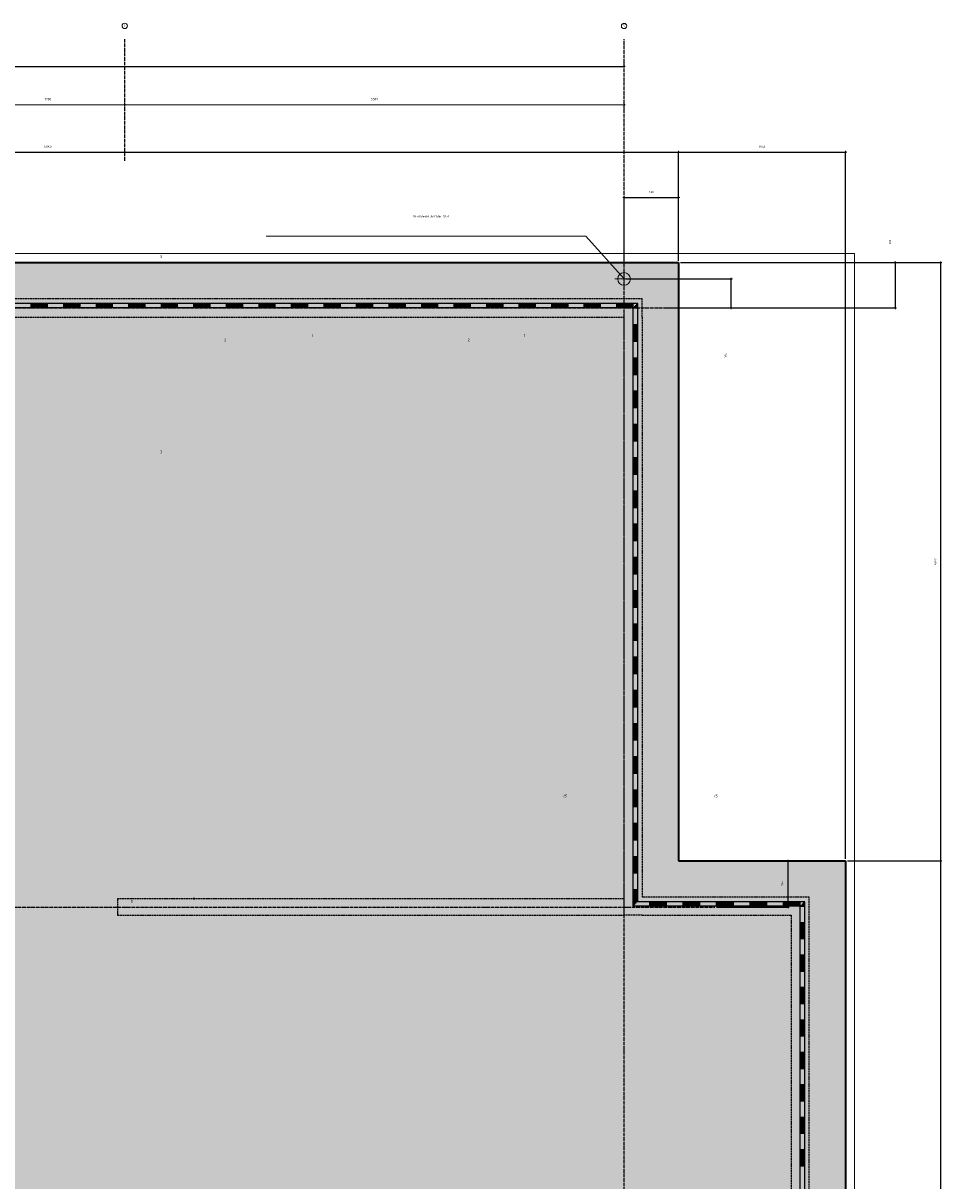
# Model space of a CAD drawing. Header units: millimetres. Extents: x -3170 to 89801, y -74170 to 82422.
# Tile 22 of 105: x 7281 to 17400, y 58165 to 70917. Entities that reach past the tile are written whole.
import ezdxf

# ---------------------------------------------------------------- set-up
doc = ezdxf.new("R2010")
doc.units = ezdxf.units.MM
doc.header["$PDMODE"] = 65
for name, pattern in [('______11', [50, 40, -5, 0, -5]), ('______2', [27, 20, -7]), ('______3', [50, 40, -10]), ('______5', [110, 80, -10, 10, -10])]:
    doc.linetypes.add(name, pattern=pattern)
for name, color, linetype, lineweight in [('Standard', 7, 'Continuous', 25), ('Балка_ общее', 7, '______3', 13), ('Закладная деталь_ общее', 7, 'Continuous', 25), ('Заливка', 7, 'Continuous', 13), ('Размерная линия_ общее', 7, 'Continuous', 13), ('Стена_ общее', 7, 'Continuous', 35)]:
    doc.layers.add(name, color=color, linetype=linetype, lineweight=lineweight)
doc.layers.add('Осевая линия_ общее', color=7, linetype='______5', lineweight=13, true_color=0xa0a0a0)
doc.styles.add('ISOCPEUR', font='ISOCPEUR')
doc.styles.add('ITALICT', font='ITALICT_.TTF')
doc.dimstyles.new('DIMSTYLE_17', dxfattribs={"dimtxt": 22, "dimasz": 25, "dimexe": 0, "dimexo": 0, "dimgap": 11, "dimtad": 2, "dimdec": 0, "dimrnd": 1, "dimzin": 12, "dimdsep": 46, "dimtxsty": 'ISOCPEUR', "dimblk1": 'ALL_ML_STRICH', "dimblk2": 'ALL_ML_STRICH', "dimsah": 1, "dimcen": 0, "dimclrd": 7, "dimclre": 256, "dimclrt": 7, "dimadec": 0, "dimazin": 0, "dimtfac": 1, "dimtdec": 0, "dimtix": 1, "dimtmove": 2, "dimatfit": 3, "dimfxl": 0, "dimtzin": 0, "dimlwd": 0, "dimlwe": -3, "dimarcsym": 0})
doc.dimstyles.new('DIMSTYLE_3', dxfattribs={"dimtxt": 22, "dimasz": 25, "dimexe": 0, "dimexo": 0, "dimgap": 11, "dimtad": 2, "dimdec": 0, "dimrnd": 5, "dimzin": 12, "dimdsep": 46, "dimtxsty": 'ISOCPEUR', "dimblk1": 'ALL_ML_STRICH', "dimblk2": 'ALL_ML_STRICH', "dimsah": 1, "dimcen": 0, "dimclrd": 7, "dimclre": 256, "dimclrt": 7, "dimadec": 0, "dimazin": 0, "dimtfac": 1, "dimtdec": 0, "dimtix": 1, "dimtmove": 2, "dimatfit": 3, "dimfxl": 0, "dimtzin": 0, "dimlwd": 0, "dimlwe": -3, "dimarcsym": 0})
doc.dimstyles.new('DIMSTYLE_5', dxfattribs={"dimtxt": 25, "dimasz": 25, "dimexe": 0, "dimexo": 0, "dimgap": 12.5, "dimtad": 2, "dimdec": 0, "dimrnd": 5, "dimzin": 12, "dimdsep": 46, "dimtxsty": 'ISOCPEUR', "dimblk1": 'ALL_ML_STRICH', "dimblk2": 'ALL_ML_STRICH', "dimsah": 1, "dimcen": 0, "dimclrd": 7, "dimclre": 256, "dimclrt": 7, "dimadec": 0, "dimazin": 0, "dimtfac": 1, "dimtdec": 0, "dimtix": 1, "dimtmove": 2, "dimatfit": 3, "dimfxl": 0, "dimtzin": 0, "dimlwd": 0, "dimlwe": -3, "dimarcsym": 0})

# ---------------------------------------------------------------- blocks, each defined once
blk = doc.blocks.new('ALL_ML_STRICH')
at = {"color": 0, "linetype": 'ByBlock', "lineweight": -2}
for p, q in [((-1, 0), (0.5, 0)), ((-0.3, -0.3), (0.3, 0.3)), ((0, -0.5), (0, 0.5))]:
    blk.add_line(p, q, dxfattribs=at)
blk = doc.blocks.new('*D5')
at = {"layer": 'DEFPOINTS', "color": 7, "linetype": 'Continuous', "lineweight": 13, "transparency": 33554687}
for p in [(600, 69496), (600, 68280), (14500, 68280)]:
    blk.add_point(p, dxfattribs=at)
at = {"layer": 'Размерная линия_ общее', "color": 253, "linetype": 'Continuous', "lineweight": -2, "true_color": 0xa0a0a0, "transparency": 33554687}
for p, q in [((600, 68300), (600, 69496)), ((14500, 68300), (14500, 69496))]:
    blk.add_line(p, q, dxfattribs=at)
at = {"layer": 'Размерная линия_ общее', "color": 7, "linetype": 'Continuous', "lineweight": -2, "transparency": 33554687}
blk.add_line((600, 69496), (14500, 69496), dxfattribs=at)
at = {"layer": 'Размерная линия_ общее', "color": 7, "linetype": 'Continuous', "lineweight": 13, "transparency": 33554687, "xscale": 25, "yscale": 25, "zscale": 25, "rotation": 180}
blk.add_blockref('ALL_ML_STRICH', (600, 69496), dxfattribs=at)
at = {"layer": 'Размерная линия_ общее', "color": 7, "linetype": 'Continuous', "lineweight": 13, "transparency": 33554687, "xscale": 25, "yscale": 25, "zscale": 25}
blk.add_blockref('ALL_ML_STRICH', (14500, 69496), dxfattribs=at)
at = {"layer": 'Размерная линия_ общее', "color": 7, "linetype": 'Continuous', "lineweight": 13, "transparency": 33554687, "insert": (7553, 69557), "char_height": 22, "width": 110, "attachment_point": 5, "style": 'ISOCPEUR'}
blk.add_mtext('\\A1;{13900}', dxfattribs=at)
blk = doc.blocks.new('*D6')
at = {"layer": 'DEFPOINTS', "color": 7, "linetype": 'Continuous', "lineweight": 13, "transparency": 33554687}
for p in [(14500, 69496), (14500, 68280), (16340, 61690)]:
    blk.add_point(p, dxfattribs=at)
at = {"layer": 'Размерная линия_ общее', "color": 253, "linetype": 'Continuous', "lineweight": -2, "true_color": 0xa0a0a0, "transparency": 33554687}
for p, q in [((14500, 68300), (14500, 69496)), ((16340, 61710), (16340, 69496))]:
    blk.add_line(p, q, dxfattribs=at)
at = {"layer": 'Размерная линия_ общее', "color": 7, "linetype": 'Continuous', "lineweight": -2, "transparency": 33554687}
blk.add_line((14500, 69496), (16340, 69496), dxfattribs=at)
at = {"layer": 'Размерная линия_ общее', "color": 7, "linetype": 'Continuous', "lineweight": 13, "transparency": 33554687, "xscale": 25, "yscale": 25, "zscale": 25, "rotation": 180}
blk.add_blockref('ALL_ML_STRICH', (14500, 69496), dxfattribs=at)
at = {"layer": 'Размерная линия_ общее', "color": 7, "linetype": 'Continuous', "lineweight": 13, "transparency": 33554687, "xscale": 25, "yscale": 25, "zscale": 25}
blk.add_blockref('ALL_ML_STRICH', (16340, 69496), dxfattribs=at)
at = {"layer": 'Размерная линия_ общее', "color": 7, "linetype": 'Continuous', "lineweight": 13, "transparency": 33554687, "insert": (15422, 69557), "char_height": 22, "width": 88, "attachment_point": 5, "style": 'ISOCPEUR'}
blk.add_mtext('\\A1;{1840}', dxfattribs=at)
blk = doc.blocks.new('*D7')
at = {"layer": 'DEFPOINTS', "color": 7, "linetype": 'Continuous', "lineweight": 13, "transparency": 33554687}
for p in [(13900, 68996), (13900, 68280), (14500, 68280)]:
    blk.add_point(p, dxfattribs=at)
at = {"layer": 'Размерная линия_ общее', "color": 253, "linetype": 'Continuous', "lineweight": -2, "true_color": 0xa0a0a0, "transparency": 33554687}
for p, q in [((13900, 68300), (13900, 68996)), ((14500, 68300), (14500, 68996))]:
    blk.add_line(p, q, dxfattribs=at)
at = {"layer": 'Размерная линия_ общее', "color": 7, "linetype": 'Continuous', "lineweight": -2, "transparency": 33554687}
blk.add_line((13900, 68996), (14500, 68996), dxfattribs=at)
at = {"layer": 'Размерная линия_ общее', "color": 7, "linetype": 'Continuous', "lineweight": 13, "transparency": 33554687, "xscale": 25, "yscale": 25, "zscale": 25, "rotation": 180}
blk.add_blockref('ALL_ML_STRICH', (13900, 68996), dxfattribs=at)
at = {"layer": 'Размерная линия_ общее', "color": 7, "linetype": 'Continuous', "lineweight": 13, "transparency": 33554687, "xscale": 25, "yscale": 25, "zscale": 25}
blk.add_blockref('ALL_ML_STRICH', (14500, 68996), dxfattribs=at)
at = {"layer": 'Размерная линия_ общее', "color": 7, "linetype": 'Continuous', "lineweight": 13, "transparency": 33554687, "insert": (14201, 69057), "char_height": 22, "width": 66, "attachment_point": 5, "style": 'ISOCPEUR'}
blk.add_mtext('\\A1;{600}', dxfattribs=at)
blk = doc.blocks.new('*D18')
at = {"layer": 'DEFPOINTS', "color": 7, "linetype": 'Continuous', "lineweight": 13, "transparency": 33554687}
for p in [(15685, 61690), (14900, 61180), (15706, 61180)]:
    blk.add_point(p, dxfattribs=at)
at = {"layer": 'Размерная линия_ общее', "color": 253, "linetype": 'Continuous', "lineweight": -2, "true_color": 0xa0a0a0, "transparency": 33554687}
for p, q in [((15705, 61690), (15706, 61690)), ((14920, 61180), (15706, 61180))]:
    blk.add_line(p, q, dxfattribs=at)
at = {"layer": 'Размерная линия_ общее', "color": 7, "linetype": 'Continuous', "lineweight": -2, "transparency": 33554687}
blk.add_line((15706, 61180), (15706, 61690), dxfattribs=at)
at = {"layer": 'Размерная линия_ общее', "color": 7, "linetype": 'Continuous', "lineweight": 13, "transparency": 33554687, "xscale": 25, "yscale": 25, "zscale": 25}
for p, rotation in [((15706, 61690), 90), ((15706, 61180), 270)]:
    blk.add_blockref('ALL_ML_STRICH', p, dxfattribs=dict(at, rotation=rotation))
at = {"layer": 'Размерная линия_ общее', "color": 7, "linetype": 'Continuous', "lineweight": 13, "transparency": 33554687, "insert": (15645, 61438), "char_height": 22, "width": 66, "attachment_point": 5, "rotation": 90, "style": 'ISOCPEUR'}
blk.add_mtext('\\A1;{510}', dxfattribs=at)
blk = doc.blocks.new('*D20')
at = {"layer": 'DEFPOINTS', "color": 7, "linetype": 'Continuous', "lineweight": 13, "transparency": 33554687}
for p in [(16340, 61690), (16340, 52830), (17388, 52830)]:
    blk.add_point(p, dxfattribs=at)
at = {"layer": 'Размерная линия_ общее', "color": 253, "linetype": 'Continuous', "lineweight": -2, "true_color": 0xa0a0a0, "transparency": 33554687}
for p, q in [((16360, 61690), (17388, 61690)), ((16360, 52830), (17388, 52830))]:
    blk.add_line(p, q, dxfattribs=at)
at = {"layer": 'Размерная линия_ общее', "color": 7, "linetype": 'Continuous', "lineweight": -2, "transparency": 33554687}
blk.add_line((17388, 52830), (17388, 61690), dxfattribs=at)
at = {"layer": 'Размерная линия_ общее', "color": 7, "linetype": 'Continuous', "lineweight": 13, "transparency": 33554687, "xscale": 25, "yscale": 25, "zscale": 25}
for p, rotation in [((17388, 61690), 90), ((17388, 52830), 270)]:
    blk.add_blockref('ALL_ML_STRICH', p, dxfattribs=dict(at, rotation=rotation))
at = {"layer": 'Размерная линия_ общее', "color": 7, "linetype": 'Continuous', "lineweight": 13, "transparency": 33554687, "insert": (17327, 57261), "char_height": 22, "width": 88, "attachment_point": 5, "rotation": 90, "style": 'ISOCPEUR'}
blk.add_mtext('\\A1;{8860}', dxfattribs=at)
blk = doc.blocks.new('*D21')
at = {"layer": 'DEFPOINTS', "color": 7, "linetype": 'Continuous', "lineweight": 13, "transparency": 33554687}
for p in [(14500, 68280), (16340, 61690), (17388, 61690)]:
    blk.add_point(p, dxfattribs=at)
at = {"layer": 'Размерная линия_ общее', "color": 253, "linetype": 'Continuous', "lineweight": -2, "true_color": 0xa0a0a0, "transparency": 33554687}
for p, q in [((14520, 68280), (17388, 68280)), ((16360, 61690), (17388, 61690))]:
    blk.add_line(p, q, dxfattribs=at)
at = {"layer": 'Размерная линия_ общее', "color": 7, "linetype": 'Continuous', "lineweight": -2, "transparency": 33554687}
blk.add_line((17388, 61690), (17388, 68280), dxfattribs=at)
at = {"layer": 'Размерная линия_ общее', "color": 7, "linetype": 'Continuous', "lineweight": 13, "transparency": 33554687, "xscale": 25, "yscale": 25, "zscale": 25}
for p, rotation in [((17388, 68280), 90), ((17388, 61690), 270)]:
    blk.add_blockref('ALL_ML_STRICH', p, dxfattribs=dict(at, rotation=rotation))
at = {"layer": 'Размерная линия_ общее', "color": 7, "linetype": 'Continuous', "lineweight": 13, "transparency": 33554687, "insert": (17327, 64986), "char_height": 22, "width": 88, "attachment_point": 5, "rotation": 90, "style": 'ISOCPEUR'}
blk.add_mtext('\\A1;{6590}', dxfattribs=at)
blk = doc.blocks.new('*D22')
at = {"layer": 'DEFPOINTS', "color": 7, "linetype": 'Continuous', "lineweight": 13, "transparency": 33554687}
for p in [(14500, 68280), (14500, 67780), (16888, 67780)]:
    blk.add_point(p, dxfattribs=at)
at = {"layer": 'Размерная линия_ общее', "color": 253, "linetype": 'Continuous', "lineweight": -2, "true_color": 0xa0a0a0, "transparency": 33554687}
for p, q in [((14520, 68280), (16888, 68280)), ((14520, 67780), (16888, 67780))]:
    blk.add_line(p, q, dxfattribs=at)
at = {"layer": 'Размерная линия_ общее', "color": 7, "linetype": 'Continuous', "lineweight": -2, "transparency": 33554687}
blk.add_line((16888, 67780), (16888, 68280), dxfattribs=at)
at = {"layer": 'Размерная линия_ общее', "color": 7, "linetype": 'Continuous', "lineweight": 13, "transparency": 33554687, "xscale": 25, "yscale": 25, "zscale": 25}
for p, rotation in [((16888, 68280), 90), ((16888, 67780), 270)]:
    blk.add_blockref('ALL_ML_STRICH', p, dxfattribs=dict(at, rotation=rotation))
at = {"layer": 'Размерная линия_ общее', "color": 7, "linetype": 'Continuous', "lineweight": 13, "transparency": 33554687, "insert": (16828, 68506), "char_height": 22, "width": 66, "attachment_point": 5, "rotation": 90, "style": 'ISOCPEUR'}
blk.add_mtext('\\A1;{500}', dxfattribs=at)
blk = doc.blocks.new('СЛОЖНЫЙ_ОБЪЕКТ_7')
at = {"layer": 'Стена_ общее', "color": 253, "linetype": '______2', "lineweight": -3, "true_color": 0xa0a0a0, "transparency": 33554687}
for p, q in [((14100, 67880), (1200, 67880)), ((14100, 67680), (14100, 67880)), ((1200, 67680), (13900, 67680)), ((13900, 61270), (13900, 67680)), ((14100, 67680), (14100, 61290)), ((8320, 61270), (8320, 61090)), ((13900, 61270), (8320, 61270)), ((13900, 61090), (13900, 61270)), ((15940, 61290), (14100, 61290)), ((15940, 61090), (15940, 61290)), ((8320, 61090), (13900, 61090)), ((14100, 61090), (13900, 61090)), ((14100, 61090), (15740, 61090)), ((15740, 61090), (15740, 56140)), ((15940, 53230), (15940, 61090))]:
    blk.add_line(p, q, dxfattribs=at)
blk = doc.blocks.new('ЭЛЕМЕНТ_УЗОРА_4')
at = {"layer": 'Standard', "color": 7, "linetype": 'Continuous', "lineweight": 25, "transparency": 33554687}
for p, q in [((7550, 67830), (7192, 67830)), ((7550, 67780), (7192, 67780)), ((7371, 67780), (7371, 67830)), ((7550, 67820), (7371, 67820)), ((7550, 67810), (7371, 67810)), ((7550, 67800), (7371, 67800)), ((7550, 67790), (7371, 67790)), ((7908, 67830), (7550, 67830)), ((7550, 67780), (7550, 67830)), ((7550, 67780), (7550, 67830)), ((7908, 67780), (7550, 67780)), ((7729, 67780), (7729, 67830)), ((7908, 67820), (7729, 67820)), ((7908, 67810), (7729, 67810)), ((7908, 67800), (7729, 67800)), ((7908, 67790), (7729, 67790)), ((8267, 67830), (7908, 67830)), ((7908, 67780), (7908, 67830)), ((7908, 67780), (7908, 67830)), ((8267, 67780), (7908, 67780)), ((8088, 67780), (8088, 67830)), ((8267, 67820), (8088, 67820)), ((8267, 67810), (8088, 67810)), ((8267, 67800), (8088, 67800)), ((8267, 67790), (8088, 67790)), ((8625, 67830), (8267, 67830)), ((8267, 67780), (8267, 67830)), ((8267, 67780), (8267, 67830)), ((8625, 67780), (8267, 67780)), ((8446, 67780), (8446, 67830)), ((8625, 67820), (8446, 67820)), ((8625, 67810), (8446, 67810)), ((8625, 67800), (8446, 67800)), ((8625, 67790), (8446, 67790)), ((8983, 67830), (8625, 67830)), ((8625, 67780), (8625, 67830)), ((8625, 67780), (8625, 67830)), ((8983, 67780), (8625, 67780)), ((8804, 67780), (8804, 67830)), ((8983, 67820), (8804, 67820)), ((8983, 67810), (8804, 67810)), ((8983, 67800), (8804, 67800)), ((8983, 67790), (8804, 67790)), ((9342, 67830), (8983, 67830)), ((8983, 67780), (8983, 67830)), ((8983, 67780), (8983, 67830)), ((9342, 67780), (8983, 67780)), ((9162, 67780), (9162, 67830)), ((9342, 67820), (9162, 67820)), ((9342, 67810), (9162, 67810)), ((9342, 67800), (9162, 67800)), ((9342, 67790), (9162, 67790)), ((9700, 67830), (9342, 67830)), ((9342, 67780), (9342, 67830)), ((9342, 67780), (9342, 67830)), ((9700, 67780), (9342, 67780)), ((9521, 67780), (9521, 67830)), ((9700, 67820), (9521, 67820)), ((9700, 67810), (9521, 67810)), ((9700, 67800), (9521, 67800)), ((9700, 67790), (9521, 67790)), ((10058, 67830), (9700, 67830)), ((9700, 67780), (9700, 67830)), ((9700, 67780), (9700, 67830)), ((10058, 67780), (9700, 67780)), ((9879, 67780), (9879, 67830)), ((10058, 67820), (9879, 67820)), ((10058, 67810), (9879, 67810)), ((10058, 67800), (9879, 67800)), ((10058, 67790), (9879, 67790)), ((10417, 67830), (10058, 67830)), ((10058, 67780), (10058, 67830)), ((10058, 67780), (10058, 67830)), ((10417, 67780), (10058, 67780)), ((10238, 67780), (10238, 67830)), ((10417, 67820), (10238, 67820)), ((10417, 67810), (10238, 67810)), ((10417, 67800), (10238, 67800)), ((10417, 67790), (10238, 67790)), ((10775, 67830), (10417, 67830)), ((10417, 67780), (10417, 67830)), ((10417, 67780), (10417, 67830)), ((10775, 67780), (10417, 67780)), ((10596, 67780), (10596, 67830)), ((10775, 67820), (10596, 67820)), ((10775, 67810), (10596, 67810)), ((10775, 67800), (10596, 67800)), ((10775, 67790), (10596, 67790)), ((11133, 67830), (10775, 67830)), ((10775, 67780), (10775, 67830)), ((10775, 67780), (10775, 67830)), ((11133, 67780), (10775, 67780)), ((10954, 67780), (10954, 67830)), ((11133, 67820), (10954, 67820)), ((11133, 67810), (10954, 67810)), ((11133, 67800), (10954, 67800)), ((11133, 67790), (10954, 67790)), ((11492, 67830), (11133, 67830)), ((11133, 67780), (11133, 67830)), ((11133, 67780), (11133, 67830)), ((11492, 67780), (11133, 67780)), ((11312, 67780), (11312, 67830)), ((11492, 67820), (11312, 67820)), ((11492, 67810), (11312, 67810)), ((11492, 67800), (11312, 67800)), ((11492, 67790), (11312, 67790)), ((11850, 67830), (11492, 67830)), ((11492, 67780), (11492, 67830)), ((11492, 67780), (11492, 67830)), ((11850, 67780), (11492, 67780)), ((11671, 67780), (11671, 67830)), ((11850, 67820), (11671, 67820)), ((11850, 67810), (11671, 67810)), ((11850, 67800), (11671, 67800)), ((11850, 67790), (11671, 67790)), ((12208, 67830), (11850, 67830)), ((11850, 67780), (11850, 67830)), ((11850, 67780), (11850, 67830)), ((12208, 67780), (11850, 67780)), ((12029, 67780), (12029, 67830)), ((12208, 67820), (12029, 67820)), ((12208, 67810), (12029, 67810)), ((12208, 67800), (12029, 67800)), ((12208, 67790), (12029, 67790)), ((12567, 67830), (12208, 67830)), ((12208, 67780), (12208, 67830)), ((12208, 67780), (12208, 67830)), ((12567, 67780), (12208, 67780)), ((12388, 67780), (12388, 67830)), ((12567, 67820), (12388, 67820)), ((12567, 67810), (12388, 67810)), ((12567, 67800), (12388, 67800)), ((12567, 67790), (12388, 67790)), ((12925, 67830), (12567, 67830)), ((12567, 67780), (12567, 67830)), ((12567, 67780), (12567, 67830)), ((12925, 67780), (12567, 67780)), ((12746, 67780), (12746, 67830)), ((12925, 67820), (12746, 67820)), ((12925, 67810), (12746, 67810)), ((12925, 67800), (12746, 67800)), ((12925, 67790), (12746, 67790)), ((13283, 67830), (12925, 67830)), ((12925, 67780), (12925, 67830)), ((12925, 67780), (12925, 67830)), ((13283, 67780), (12925, 67780)), ((13104, 67780), (13104, 67830)), ((13283, 67820), (13104, 67820)), ((13283, 67810), (13104, 67810)), ((13283, 67800), (13104, 67800)), ((13283, 67790), (13104, 67790)), ((13642, 67830), (13283, 67830)), ((13283, 67780), (13283, 67830)), ((13283, 67780), (13283, 67830)), ((13642, 67780), (13283, 67780)), ((13462, 67780), (13462, 67830)), ((13642, 67820), (13462, 67820)), ((13642, 67810), (13462, 67810)), ((13642, 67800), (13462, 67800)), ((13642, 67790), (13462, 67790)), ((14000, 67830), (13642, 67830)), ((13642, 67780), (13642, 67830)), ((13642, 67780), (13642, 67830)), ((14000, 67780), (13642, 67780)), ((13821, 67780), (13821, 67830)), ((14000, 67820), (13821, 67820)), ((14000, 67810), (13821, 67810)), ((14000, 67800), (13821, 67800)), ((14000, 67790), (13821, 67790)), ((14050, 67830), (14000, 67830)), ((14000, 67780), (14000, 67830)), ((14000, 67780), (14000, 67830)), ((14000, 67414), (14000, 67780)), ((14000, 67780), (14000, 67780)), ((14000, 67780), (14050, 67780)), ((14000, 67780), (14050, 67780)), ((14000, 67780), (14000, 67780)), ((14010, 67780), (14010, 67790)), ((14020, 67780), (14020, 67800)), ((14030, 67780), (14030, 67810)), ((14040, 67780), (14040, 67820)), ((14050, 67780), (14050, 67830)), ((14050, 67414), (14050, 67780)), ((14000, 67597), (14050, 67597)), ((14010, 67414), (14010, 67597)), ((14020, 67414), (14020, 67597)), ((14030, 67414), (14030, 67597)), ((14040, 67414), (14040, 67597)), ((14000, 67048), (14000, 67414)), ((14000, 67414), (14050, 67414)), ((14000, 67414), (14050, 67414)), ((14050, 67048), (14050, 67414)), ((14000, 67231), (14050, 67231)), ((14010, 67048), (14010, 67231)), ((14020, 67048), (14020, 67231)), ((14030, 67048), (14030, 67231)), ((14040, 67048), (14040, 67231)), ((14000, 66682), (14000, 67048)), ((14000, 67048), (14050, 67048)), ((14000, 67048), (14050, 67048)), ((14050, 66682), (14050, 67048)), ((14000, 66865), (14050, 66865)), ((14010, 66682), (14010, 66865)), ((14020, 66682), (14020, 66865)), ((14030, 66682), (14030, 66865)), ((14040, 66682), (14040, 66865)), ((14000, 66316), (14000, 66682)), ((14000, 66682), (14050, 66682)), ((14000, 66682), (14050, 66682)), ((14050, 66316), (14050, 66682)), ((14000, 66499), (14050, 66499)), ((14010, 66316), (14010, 66499)), ((14020, 66316), (14020, 66499)), ((14030, 66316), (14030, 66499)), ((14040, 66316), (14040, 66499)), ((14000, 65949), (14000, 66316)), ((14000, 66316), (14050, 66316)), ((14000, 66316), (14050, 66316)), ((14050, 65949), (14050, 66316)), ((14000, 66132), (14050, 66132)), ((14010, 65949), (14010, 66132)), ((14020, 65949), (14020, 66132)), ((14030, 65949), (14030, 66132)), ((14040, 65949), (14040, 66132)), ((14000, 65583), (14000, 65949)), ((14000, 65949), (14050, 65949)), ((14000, 65949), (14050, 65949)), ((14050, 65583), (14050, 65949)), ((14000, 65766), (14050, 65766)), ((14010, 65583), (14010, 65766)), ((14020, 65583), (14020, 65766)), ((14030, 65583), (14030, 65766)), ((14040, 65583), (14040, 65766)), ((14000, 65217), (14000, 65583)), ((14000, 65583), (14050, 65583)), ((14000, 65583), (14050, 65583)), ((14050, 65217), (14050, 65583)), ((14000, 65400), (14050, 65400)), ((14010, 65217), (14010, 65400)), ((14020, 65217), (14020, 65400)), ((14030, 65217), (14030, 65400)), ((14040, 65217), (14040, 65400)), ((14000, 64851), (14000, 65217)), ((14000, 65217), (14050, 65217)), ((14000, 65217), (14050, 65217)), ((14050, 64851), (14050, 65217)), ((14000, 65034), (14050, 65034)), ((14010, 64851), (14010, 65034)), ((14020, 64851), (14020, 65034)), ((14030, 64851), (14030, 65034)), ((14040, 64851), (14040, 65034)), ((14000, 64485), (14000, 64851)), ((14000, 64851), (14050, 64851)), ((14000, 64851), (14050, 64851)), ((14050, 64485), (14050, 64851)), ((14000, 64668), (14050, 64668)), ((14010, 64485), (14010, 64668)), ((14020, 64485), (14020, 64668)), ((14030, 64485), (14030, 64668)), ((14040, 64485), (14040, 64668)), ((14000, 64119), (14000, 64485)), ((14000, 64485), (14050, 64485)), ((14000, 64485), (14050, 64485)), ((14050, 64119), (14050, 64485)), ((14000, 64302), (14050, 64302)), ((14010, 64119), (14010, 64302)), ((14020, 64119), (14020, 64302)), ((14030, 64119), (14030, 64302)), ((14040, 64119), (14040, 64302)), ((14000, 63753), (14000, 64119)), ((14000, 64119), (14050, 64119)), ((14000, 64119), (14050, 64119)), ((14050, 63753), (14050, 64119)), ((14000, 63936), (14050, 63936)), ((14010, 63753), (14010, 63936)), ((14020, 63753), (14020, 63936)), ((14030, 63753), (14030, 63936)), ((14040, 63753), (14040, 63936)), ((14000, 63387), (14000, 63753)), ((14000, 63753), (14050, 63753)), ((14000, 63753), (14050, 63753)), ((14050, 63387), (14050, 63753)), ((14000, 63570), (14050, 63570)), ((14010, 63387), (14010, 63570)), ((14020, 63387), (14020, 63570)), ((14030, 63387), (14030, 63570)), ((14040, 63387), (14040, 63570)), ((14000, 63021), (14000, 63387)), ((14000, 63387), (14050, 63387)), ((14000, 63387), (14050, 63387)), ((14050, 63021), (14050, 63387)), ((14000, 63204), (14050, 63204)), ((14010, 63021), (14010, 63204)), ((14020, 63021), (14020, 63204)), ((14030, 63021), (14030, 63204)), ((14040, 63021), (14040, 63204)), ((14000, 62654), (14000, 63021)), ((14000, 63021), (14050, 63021)), ((14000, 63021), (14050, 63021)), ((14050, 62654), (14050, 63021)), ((14000, 62838), (14050, 62838)), ((14010, 62654), (14010, 62838)), ((14020, 62654), (14020, 62838)), ((14030, 62654), (14030, 62838)), ((14040, 62654), (14040, 62838)), ((14000, 62288), (14000, 62654)), ((14000, 62654), (14050, 62654)), ((14000, 62654), (14050, 62654)), ((14050, 62288), (14050, 62654)), ((14000, 62471), (14050, 62471)), ((14010, 62288), (14010, 62471)), ((14020, 62288), (14020, 62471)), ((14030, 62288), (14030, 62471)), ((14040, 62288), (14040, 62471)), ((14000, 61922), (14000, 62288)), ((14000, 62288), (14050, 62288)), ((14000, 62288), (14050, 62288)), ((14050, 61922), (14050, 62288)), ((14000, 62105), (14050, 62105)), ((14010, 61922), (14010, 62105)), ((14020, 61922), (14020, 62105)), ((14030, 61922), (14030, 62105)), ((14040, 61922), (14040, 62105)), ((14000, 61556), (14000, 61922)), ((14000, 61922), (14050, 61922)), ((14000, 61922), (14050, 61922)), ((14050, 61556), (14050, 61922)), ((14000, 61739), (14050, 61739)), ((14010, 61556), (14010, 61739)), ((14020, 61556), (14020, 61739)), ((14030, 61556), (14030, 61739)), ((14040, 61556), (14040, 61739)), ((14000, 61556), (14050, 61556)), ((14000, 61556), (14050, 61556)), ((14050, 61240), (14050, 61556)), ((14000, 61373), (14050, 61373)), ((14010, 61200), (14010, 61373)), ((14020, 61210), (14020, 61373)), ((14030, 61220), (14030, 61373)), ((14040, 61230), (14040, 61373)), ((14368, 61240), (14050, 61240)), ((14184, 61190), (14184, 61240)), ((14368, 61230), (14184, 61230)), ((14368, 61220), (14184, 61220)), ((14368, 61210), (14184, 61210)), ((14736, 61240), (14368, 61240)), ((14368, 61190), (14368, 61240)), ((14368, 61190), (14368, 61240)), ((14552, 61190), (14552, 61240)), ((14736, 61230), (14552, 61230)), ((14736, 61220), (14552, 61220)), ((14736, 61210), (14552, 61210)), ((15104, 61240), (14736, 61240)), ((14736, 61190), (14736, 61240)), ((14736, 61190), (14736, 61240)), ((14920, 61190), (14920, 61240)), ((15104, 61230), (14920, 61230)), ((15104, 61220), (14920, 61220)), ((15104, 61210), (14920, 61210)), ((15472, 61240), (15104, 61240)), ((15104, 61190), (15104, 61240)), ((15104, 61190), (15104, 61240)), ((15288, 61190), (15288, 61240)), ((15472, 61230), (15288, 61230)), ((15472, 61220), (15288, 61220)), ((15472, 61210), (15288, 61210)), ((15840, 61240), (15472, 61240)), ((15472, 61190), (15472, 61240)), ((15472, 61190), (15472, 61240)), ((15656, 61190), (15656, 61240)), ((15840, 61230), (15656, 61230)), ((15840, 61220), (15656, 61220)), ((15840, 61210), (15656, 61210)), ((15890, 61240), (15840, 61240)), ((15860, 61190), (15860, 61210)), ((15870, 61190), (15870, 61220)), ((15880, 61190), (15880, 61230)), ((15890, 61190), (15890, 61240)), ((14368, 61190), (14000, 61190)), ((14000, 61190), (14000, 61190)), ((14000, 61190), (14000, 61190)), ((14000, 61190), (14000, 61190)), ((14368, 61200), (14184, 61200)), ((14736, 61190), (14368, 61190)), ((14736, 61200), (14552, 61200)), ((15104, 61190), (14736, 61190)), ((15104, 61200), (14920, 61200)), ((15472, 61190), (15104, 61190)), ((15472, 61200), (15288, 61200)), ((15840, 61200), (15656, 61200)), ((15840, 60833), (15840, 61190)), ((15840, 61190), (15840, 61190)), ((15840, 61190), (15890, 61190)), ((15840, 61190), (15890, 61190)), ((15850, 61190), (15850, 61200)), ((15890, 60833), (15890, 61190)), ((15840, 61011), (15890, 61011)), ((15850, 60833), (15850, 61011)), ((15860, 60833), (15860, 61011)), ((15870, 60833), (15870, 61011)), ((15880, 60833), (15880, 61011)), ((15840, 60475), (15840, 60833)), ((15840, 60833), (15890, 60833)), ((15840, 60833), (15890, 60833)), ((15890, 60475), (15890, 60833)), ((15840, 60654), (15890, 60654)), ((15850, 60475), (15850, 60654)), ((15860, 60475), (15860, 60654)), ((15870, 60475), (15870, 60654)), ((15880, 60475), (15880, 60654)), ((15840, 60118), (15840, 60475)), ((15840, 60475), (15890, 60475)), ((15840, 60475), (15890, 60475)), ((15890, 60118), (15890, 60475)), ((15840, 60297), (15890, 60297)), ((15850, 60118), (15850, 60297)), ((15860, 60118), (15860, 60297)), ((15870, 60118), (15870, 60297)), ((15880, 60118), (15880, 60297)), ((15840, 59761), (15840, 60118)), ((15840, 60118), (15890, 60118)), ((15840, 60118), (15890, 60118)), ((15890, 59761), (15890, 60118)), ((15840, 59940), (15890, 59940)), ((15850, 59761), (15850, 59940)), ((15860, 59761), (15860, 59940)), ((15870, 59761), (15870, 59940)), ((15880, 59761), (15880, 59940)), ((15840, 59404), (15840, 59761)), ((15840, 59761), (15890, 59761)), ((15840, 59761), (15890, 59761)), ((15890, 59404), (15890, 59761)), ((15840, 59582), (15890, 59582)), ((15850, 59404), (15850, 59582)), ((15860, 59404), (15860, 59582)), ((15870, 59404), (15870, 59582)), ((15880, 59404), (15880, 59582)), ((15840, 59046), (15840, 59404)), ((15840, 59404), (15890, 59404)), ((15840, 59404), (15890, 59404)), ((15890, 59046), (15890, 59404)), ((15840, 59225), (15890, 59225)), ((15850, 59046), (15850, 59225)), ((15860, 59046), (15860, 59225)), ((15870, 59046), (15870, 59225)), ((15880, 59046), (15880, 59225)), ((15840, 58689), (15840, 59046)), ((15840, 59046), (15890, 59046)), ((15840, 59046), (15890, 59046)), ((15890, 58689), (15890, 59046)), ((15840, 58868), (15890, 58868)), ((15850, 58689), (15850, 58868)), ((15860, 58689), (15860, 58868)), ((15870, 58689), (15870, 58868)), ((15880, 58689), (15880, 58868)), ((15840, 58332), (15840, 58689)), ((15840, 58689), (15890, 58689)), ((15840, 58689), (15890, 58689)), ((15890, 58332), (15890, 58689)), ((15840, 58510), (15890, 58510)), ((15850, 58332), (15850, 58510)), ((15860, 58332), (15860, 58510)), ((15870, 58332), (15870, 58510)), ((15880, 58332), (15880, 58510)), ((15840, 57975), (15840, 58332)), ((15840, 58332), (15890, 58332)), ((15840, 58332), (15890, 58332)), ((15890, 57975), (15890, 58332))]:
    blk.add_line(p, q, dxfattribs=at)
for points in [[(14000, 61190), (14000, 61190), (14000, 61556)], [(15840, 61190), (15840, 61190), (15840, 61240)], [(15840, 61190), (15840, 61190), (15840, 61240)], [(15840, 61190), (15840, 61190), (15472, 61190)]]:
    blk.add_lwpolyline(points, dxfattribs=at)
blk = doc.blocks.new('*D527')
at = {"layer": 'DEFPOINTS', "color": 7, "linetype": 'Continuous', "lineweight": 13, "transparency": 33554687}
for p in [(0, 70615), (0, 70439), (13900, 70495)]:
    blk.add_point(p, dxfattribs=at)
at = {"layer": 'Размерная линия_ общее', "color": 253, "linetype": 'Continuous', "lineweight": -2, "true_color": 0xa0a0a0, "transparency": 33554687}
for p, q in [((0, 70515), (0, 70439)), ((13900, 70439), (13900, 70439))]:
    blk.add_line(p, q, dxfattribs=at)
at = {"layer": 'Размерная линия_ общее', "color": 7, "linetype": 'Continuous', "lineweight": -2, "transparency": 33554687}
blk.add_line((0, 70439), (13900, 70439), dxfattribs=at)
at = {"layer": 'Размерная линия_ общее', "color": 7, "linetype": 'Continuous', "lineweight": 13, "transparency": 33554687, "xscale": 25, "yscale": 25, "zscale": 25, "rotation": 180}
blk.add_blockref('ALL_ML_STRICH', (0, 70439), dxfattribs=at)
at = {"layer": 'Размерная линия_ общее', "color": 7, "linetype": 'Continuous', "lineweight": 13, "transparency": 33554687, "xscale": 25, "yscale": 25, "zscale": 25}
blk.add_blockref('ALL_ML_STRICH', (13900, 70439), dxfattribs=at)
at = {"layer": 'Размерная линия_ общее', "color": 7, "linetype": 'Continuous', "lineweight": 13, "transparency": 33554687, "insert": (6953, 70500), "char_height": 22, "width": 110, "attachment_point": 5, "style": 'ISOCPEUR'}
blk.add_mtext('\\A1;{13900}', dxfattribs=at)
blk = doc.blocks.new('*D552')
at = {"layer": 'DEFPOINTS', "color": 7, "linetype": 'Continuous', "lineweight": 13, "transparency": 33554687}
for p in [(6700, 70029), (6700, 70017), (8400, 69988)]:
    blk.add_point(p, dxfattribs=at)
at = {"layer": 'Балка_ общее', "color": 251, "linetype": 'Continuous', "lineweight": -2, "true_color": 0x656565, "transparency": 33554687}
for p, q in [((6700, 70019), (6700, 70017)), ((8400, 69998), (8400, 70017))]:
    blk.add_line(p, q, dxfattribs=at)
at = {"layer": 'Балка_ общее', "color": 7, "linetype": 'Continuous', "lineweight": -2, "transparency": 33554687}
blk.add_line((6700, 70017), (8400, 70017), dxfattribs=at)
at = {"layer": 'Балка_ общее', "color": 7, "linetype": 'Continuous', "lineweight": 13, "transparency": 33554687, "xscale": 25, "yscale": 25, "zscale": 25, "rotation": 180}
blk.add_blockref('ALL_ML_STRICH', (6700, 70017), dxfattribs=at)
at = {"layer": 'Балка_ общее', "color": 7, "linetype": 'Continuous', "lineweight": 13, "transparency": 33554687, "xscale": 25, "yscale": 25, "zscale": 25}
blk.add_blockref('ALL_ML_STRICH', (8400, 70017), dxfattribs=at)
at = {"layer": 'Балка_ общее', "color": 7, "linetype": 'Continuous', "lineweight": 13, "transparency": 33554687, "insert": (7554, 70080), "char_height": 25, "width": 100, "attachment_point": 5, "style": 'ISOCPEUR'}
blk.add_mtext('\\A1;{1700}', dxfattribs=at)
blk = doc.blocks.new('*D553')
at = {"layer": 'DEFPOINTS', "color": 7, "linetype": 'Continuous', "lineweight": 13, "transparency": 33554687}
for p in [(8400, 70017), (8400, 69988), (13900, 69946)]:
    blk.add_point(p, dxfattribs=at)
at = {"layer": 'Балка_ общее', "color": 251, "linetype": 'Continuous', "lineweight": -2, "true_color": 0x656565, "transparency": 33554687}
for p, q in [((8400, 69998), (8400, 70017)), ((13900, 69956), (13900, 70017))]:
    blk.add_line(p, q, dxfattribs=at)
at = {"layer": 'Балка_ общее', "color": 7, "linetype": 'Continuous', "lineweight": -2, "transparency": 33554687}
blk.add_line((8400, 70017), (13900, 70017), dxfattribs=at)
at = {"layer": 'Балка_ общее', "color": 7, "linetype": 'Continuous', "lineweight": 13, "transparency": 33554687, "xscale": 25, "yscale": 25, "zscale": 25, "rotation": 180}
blk.add_blockref('ALL_ML_STRICH', (8400, 70017), dxfattribs=at)
at = {"layer": 'Балка_ общее', "color": 7, "linetype": 'Continuous', "lineweight": 13, "transparency": 33554687, "xscale": 25, "yscale": 25, "zscale": 25}
blk.add_blockref('ALL_ML_STRICH', (13900, 70017), dxfattribs=at)
at = {"layer": 'Балка_ общее', "color": 7, "linetype": 'Continuous', "lineweight": 13, "transparency": 33554687, "insert": (11151, 70080), "char_height": 25, "width": 100, "attachment_point": 5, "style": 'ISOCPEUR'}
blk.add_mtext('\\A1;{5500}', dxfattribs=at)
blk = doc.blocks.new('*D560')
at = {"layer": 'DEFPOINTS', "color": 7, "linetype": 'Continuous', "lineweight": 13, "transparency": 33554687}
for p in [(13900, 68100), (14349, 67780), (15081, 67780)]:
    blk.add_point(p, dxfattribs=at)
at = {"layer": 'Размерная линия_ общее', "color": 253, "linetype": 'Continuous', "lineweight": -2, "true_color": 0xa0a0a0, "transparency": 33554687}
for p, q in [((13920, 68100), (15081, 68100)), ((14369, 67780), (15081, 67780))]:
    blk.add_line(p, q, dxfattribs=at)
at = {"layer": 'Размерная линия_ общее', "color": 7, "linetype": 'Continuous', "lineweight": -2, "transparency": 33554687}
blk.add_line((15081, 67780), (15081, 68100), dxfattribs=at)
at = {"layer": 'Размерная линия_ общее', "color": 7, "linetype": 'Continuous', "lineweight": 13, "transparency": 33554687, "xscale": 25, "yscale": 25, "zscale": 25}
for p, rotation in [((15081, 68100), 90), ((15081, 67780), 270)]:
    blk.add_blockref('ALL_ML_STRICH', p, dxfattribs=dict(at, rotation=rotation))
at = {"layer": 'Размерная линия_ общее', "color": 7, "linetype": 'Continuous', "lineweight": 13, "transparency": 33554687, "insert": (15020, 67254), "char_height": 22, "width": 66, "attachment_point": 5, "rotation": 90, "style": 'ISOCPEUR'}
blk.add_mtext('\\A1;{320}', dxfattribs=at)
blk = doc.blocks.new('СЛОЖНЫЙ_ОБЪЕКТ_9')
at = {"layer": 'Осевая линия_ общее', "color": 253, "linetype": '______11', "lineweight": -3, "true_color": 0xa0a0a0, "transparency": 33554687}
for p, q in [((8400, 69400), (8400, 70740)), ((13900, 45830), (13900, 70740)), ((-3000, 67780), (14900, 67780)), ((-3000, 61180), (14900, 61180))]:
    blk.add_line(p, q, dxfattribs=at)
at = {"layer": 'Осевая линия_ общее', "color": 7, "linetype": 'Continuous', "lineweight": 13, "transparency": 33554687}
for centre, radius in [((8400.1, 70886.8), 29.9), ((13900.2, 70885.5), 29.2)]:
    blk.add_circle(centre, radius, dxfattribs=at)
at = {"layer": 'Осевая линия_ общее', "color": 7, "linetype": 'Continuous', "lineweight": 13, "transparency": 33554687, "char_height": 30, "attachment_point": 7, "style": 'ISOCPEUR'}
for s, insert, width in [('\\W0.80;4', (8388.1, 70873.8), 35.983), ('\\W0.78;5', (13889.7, 70872.5), 32.641)]:
    blk.add_mtext(s, dxfattribs=dict(at, insert=insert, width=width))
at = {"layer": 'Балка_ общее', "color": 7, "linetype": 'Continuous', "lineweight": 13, "transparency": 33554687}
for base, p1, p2, picture, middle in [((8400, 70017.3), (6700, 70019.4), (8400, 69997.8), '*D552', (7553.7, 70079.8)), ((13900, 70017.3), (8400, 69997.8), (13900, 69956.2), '*D553', (11151.2, 70079.8))]:
    dim = blk.add_linear_dim(base=base, p1=p1, p2=p2, dimstyle='DIMSTYLE_5', override={"dimpost": '<>', "dimclrd": 7, "dimclre": 251, "dimclrt": 7, "dimlwd": 0, "dimlwe": 65533}, dxfattribs=at)
    dim.commit()
    dim.dimension.update_dxf_attribs({"geometry": picture, "text_midpoint": middle, "dimtype": 160})

msp = doc.modelspace()

# ---------------------------------------------------------------- hatches: boundary and pattern name
at = {"layer": 'Заливка', "linetype": 'Continuous', "lineweight": 13, "transparency": 33554687}
h = msp.add_hatch(color=9, dxfattribs=at)
h.paths.add_polyline_path([(14500, 68280), (600, 68280), (600, 64980), (-650, 64980), (-650, 60060), (600, 60060), (600, 54460), (-650, 54460), (-650, 49540), (600, 49540), (600, 46640), (14500, 46640), (14500, 52830), (16340, 52830), (16340, 61690), (14500, 61690)])
h.paths.add_polyline_path([(5880, 57065), (6480, 57065), (6480, 56465), (5880, 56465)], flags=16)

# ---------------------------------------------------------------- linework, layer by layer
at = {"layer": 'Standard', "color": 7, "linetype": 'Continuous', "lineweight": 13, "transparency": 33554687}
msp.add_lwpolyline([(13900, 68100), (13479.2, 68570.8), (9959.2, 68570.8)], dxfattribs=at)
at = {"layer": 'Standard', "color": 7, "linetype": 'Continuous', "lineweight": 18, "transparency": 33554687}
msp.add_lwpolyline([(-750, 46540), (16440, 46540), (16440, 68380), (-750, 68380), (-750, 46540)], dxfattribs=at)
at = {"layer": 'Закладная деталь_ общее', "color": 7, "linetype": 'Continuous', "lineweight": 13, "transparency": 33554687}
for p, q in [((14000, 68100), (13800, 68100)), ((13900, 68000), (13900, 68200))]:
    msp.add_line(p, q, dxfattribs=at)
msp.add_circle((13900, 68100), 70, dxfattribs=at)
at = {"layer": 'Размерная линия_ общее', "color": 7, "linetype": 'Continuous', "lineweight": 35, "transparency": 33554687}
for p, q in [((600, 68280), (14500, 68280)), ((14500, 68280), (14500, 61690)), ((14500, 61690), (16340, 61690)), ((16340, 61690), (16340, 52830))]:
    msp.add_line(p, q, dxfattribs=at)

# ---------------------------------------------------------------- block references
at = {"layer": 'Standard', "color": 7, "linetype": 'Continuous', "lineweight": 25, "transparency": 33554687}
msp.add_blockref('ЭЛЕМЕНТ_УЗОРА_4', (0, 0), dxfattribs=at)
at = {"layer": 'Балка_ общее', "color": 7, "linetype": 'Continuous', "lineweight": 13, "transparency": 33554687}
msp.add_blockref('СЛОЖНЫЙ_ОБЪЕКТ_9', (0, 0), dxfattribs=at)
at = {"layer": 'Стена_ общее', "color": 253, "linetype": '______2', "lineweight": -3, "true_color": 0xa0a0a0, "transparency": 33554687}
msp.add_blockref('СЛОЖНЫЙ_ОБЪЕКТ_7', (0, 0), dxfattribs=at)

# ---------------------------------------------------------------- texts
at = {"layer": 'Standard', "color": 7, "linetype": 'Continuous', "lineweight": 13, "transparency": 33554687}
for s, insert, char_height, width, attachment_point, style in [('\\A1;{\\fISOCPEUR|i0|b0;\\H25.000000;\\W0.909091;\\C7;Закладная деталь Зд-1}\\P', (11774.6, 68787.5), 25, 351.978, 5, 'ISOCPEUR'), ('\\A1;{\\fISOCPEUR|i0|b0;\\H30.000000;\\W1.000000;\\C7;3}\\P', (8813.1, 68329.9), 30, 32.667, 9, 'ISOCPEUR'), ('\\A1;{\\fISOCPEUR|i0|b0;\\H30.000000;\\W1.000000;\\C7;1}\\P', (10476.1, 67489), 30, 23.333, 3, 'ISOCPEUR'), ('\\A1;{\\fISOCPEUR|i0|b0;\\H30.000000;\\W1.000000;\\C7;1}\\P', (12796.1, 67489), 30, 23.333, 1, 'ISOCPEUR'), ('\\A1;{\\fISOCPEUR|i0|b0;\\H30.000000;\\W1.000000;\\C7;2}\\P', (9517.7, 67442), 30, 32.667, 3, 'ISOCPEUR'), ('\\A1;{\\fISOCPEUR|i0|b0;\\H30.000000;\\W1.000000;\\C7;2}\\P', (12177.7, 67442), 30, 32.667, 1, 'ISOCPEUR'), ('\\A1;{\\fISOCPEUR|i0|b0;\\H30.000000;\\W1.000000;\\C7;3}\\P', (8813.1, 66209.9), 30, 32.667, 3, 'ISOCPEUR'), ('\\A1;{\\fItalicT|i0|b0;\\H30.000000;\\W1.000000;\\C7;15}\\P', (13266, 62419.2), 30, 74.245, 3, 'ITALICT'), ('\\A1;{\\fItalicT|i0|b0;\\H30.000000;\\W1.000000;\\C7;15}\\P', (14887.1, 62419.2), 30, 74.245, 1, 'ITALICT'), ('\\A1;{\\fISOCPEUR|i0|b0;\\H30.000000;\\W1.000000;\\C7;5}\\P', (8489.7, 61258.3), 30, 32.667, 3, 'ISOCPEUR'), ('\\A1;{\\fISOCPEUR|i0|b0;\\H30.000000;\\W1.000000;\\C7;5}\\P', (9175.9, 61258.3), 30, 32.667, 9, 'ISOCPEUR')]:
    msp.add_mtext(s, dxfattribs=dict(at, insert=insert, char_height=char_height, width=width, attachment_point=attachment_point, style=style))

# ---------------------------------------------------------------- dimensions: what is measured, and where the dimension line sits
at = {"layer": 'Размерная линия_ общее', "color": 7, "linetype": 'Continuous', "lineweight": 13, "transparency": 33554687}
for base, p1, p2, dimstyle, picture, middle in [((13900, 70438.8), (0, 70515.1), (13900, 70438.8), 'DIMSTYLE_17', '*D527', (6953.3, 70499.8)), ((14500, 69496.1), (600, 68300), (14500, 68300), 'DIMSTYLE_3', '*D5', (7553.3, 69557.1)), ((16340, 69496.1), (14500, 68300), (16340, 61710), 'DIMSTYLE_3', '*D6', (15422.2, 69557.1)), ((14500, 68996.1), (13900, 68300), (14500, 68300), 'DIMSTYLE_3', '*D7', (14201.1, 69057.1))]:
    dim = msp.add_linear_dim(base=base, p1=p1, p2=p2, dimstyle=dimstyle, override={"dimpost": '<>', "dimclrd": 7, "dimclre": 253, "dimclrt": 7, "dimlwd": 0, "dimlwe": 65533}, dxfattribs=at)
    dim.commit()
    dim.dimension.update_dxf_attribs({"geometry": picture, "text_midpoint": middle, "dimtype": 160})
for base, p1, p2, picture, middle in [((16887.8, 68280), (14520, 67780), (14520, 68280), '*D22', (16827.9, 68506)), ((17387.8, 68280), (16360, 61690), (14520, 68280), '*D21', (17326.8, 64986.1)), ((15081.1, 68100), (14368.7, 67780), (13920, 68100), '*D560', (15020.1, 67254.5)), ((15705.8, 61690), (14920, 61180), (15704.6, 61690), '*D18', (15644.8, 61438.3)), ((17387.8, 61690), (16360, 52830), (16360, 61690), '*D20', (17326.8, 57261.1))]:
    dim = msp.add_linear_dim(base=base, p1=p1, p2=p2, angle=90, dimstyle='DIMSTYLE_3', override={"dimpost": '<>', "dimclrd": 7, "dimclre": 253, "dimclrt": 7, "dimlwd": 0, "dimlwe": 65533}, dxfattribs=at)
    dim.commit()
    dim.dimension.update_dxf_attribs({"geometry": picture, "text_midpoint": middle, "dimtype": 160})

doc.saveas('drawing.dxf')
